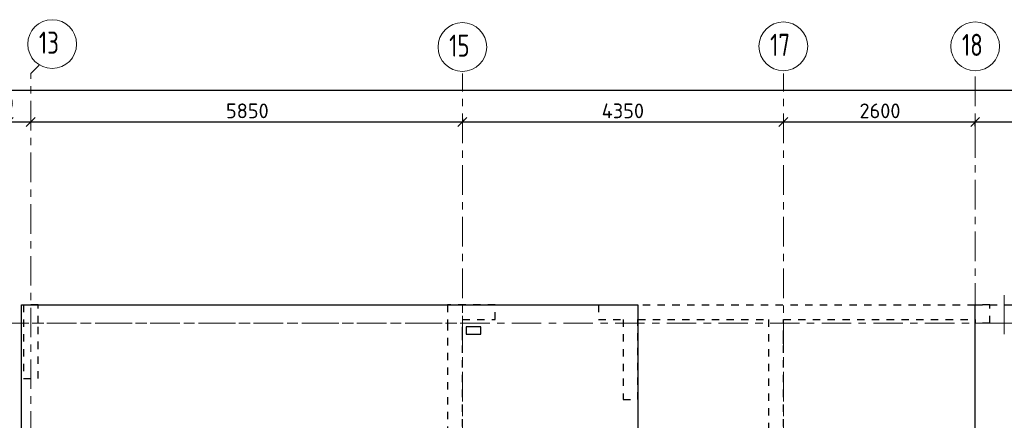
# Model space of a CAD drawing. Header units: metres. Extents: x -38 to 97, y -15 to 21.
# Tile 9 of 87: x 32.7 to 46.04, y 15.08 to 20.51. Entities that reach past the tile are written whole.
import ezdxf

# ---------------------------------------------------------------- set-up
doc = ezdxf.new("R2010")
doc.units = ezdxf.units.M
doc.header["$PDMODE"] = 65
for name, pattern in [('______11', [0.5, 0.4, -0.05, 0, -0.05]), ('______2', [0.0405, 0.03, -0.0105]), ('______3', [0.5, 0.4, -0.1]), ('______5', [1.1, 0.8, -0.1, 0.1, -0.1])]:
    doc.linetypes.add(name, pattern=pattern)
for name, color, linetype, lineweight in [('XR$2$Осевая линия (1)', 7, '______5', 13), ('XR$2$Размерная линия (1)', 7, 'Continuous', 13), ('XR$4$Балка (1)', 7, '______3', 13), ('XR$4$Перекрытие (1)', 7, 'Continuous', 35)]:
    doc.layers.add(name, color=color, linetype=linetype, lineweight=lineweight)
doc.layers.add('XR$6$Стена_ бетон несущ.', color=7, linetype='Continuous', lineweight=70, true_color=0xb4b496)
doc.styles.add('ISOCPEUR', font='txt')
doc.dimstyles.new('DIMSTYLE_3', dxfattribs={"dimtxt": 0.2, "dimasz": 0.2, "dimexe": 0, "dimexo": 0, "dimgap": 0.1, "dimtad": 2, "dimdec": 0, "dimlfac": 1000, "dimrnd": 5, "dimzin": 12, "dimdsep": 46, "dimtxsty": 'ISOCPEUR', "dimblk1": 'ALL_ML_STRICH', "dimblk2": 'ALL_ML_STRICH', "dimsah": 1, "dimcen": 0, "dimclrd": 7, "dimclre": 256, "dimclrt": 7, "dimadec": 0, "dimazin": 0, "dimtfac": 1, "dimtdec": 0, "dimtix": 1, "dimtmove": 2, "dimatfit": 3, "dimfxl": 0, "dimtzin": 0, "dimlwd": 0, "dimlwe": -3, "dimarcsym": 0})
doc.dimstyles.new('DIMSTYLE_5', dxfattribs={"dimtxt": 0.2, "dimasz": 0.2, "dimexe": 0, "dimexo": 0, "dimgap": 0.1, "dimtad": 2, "dimdec": 0, "dimlfac": 1000, "dimrnd": 5, "dimzin": 12, "dimdsep": 46, "dimtxsty": 'ISOCPEUR', "dimblk1": 'ALL_ML_STRICH', "dimblk2": 'ALL_ML_STRICH', "dimsah": 1, "dimcen": 0, "dimclrd": 7, "dimclre": 256, "dimclrt": 7, "dimadec": 0, "dimazin": 0, "dimtfac": 1, "dimtdec": 0, "dimtix": 1, "dimtmove": 2, "dimatfit": 3, "dimfxl": 0, "dimtvp": 1.2, "dimtzin": 0, "dimlwd": 0, "dimlwe": -3, "dimarcsym": 0})

# ---------------------------------------------------------------- blocks, each defined once
blk = doc.blocks.new('ALL_ML_STRICH')
at = {"color": 0, "linetype": 'ByBlock', "lineweight": -2}
for p, q in [((-1, 0), (0.5, 0)), ((-0.3, -0.3), (0.3, 0.3)), ((0, -0.5), (0, 0.5))]:
    blk.add_line(p, q, dxfattribs=at)
blk = doc.blocks.new('*D11')
at = {"layer": 'DEFPOINTS', "color": 7, "linetype": 'Continuous', "lineweight": 13, "transparency": 33554687}
for p in [(0.5, 19.557), (0.5, 19.377), (61.6, 17.12)]:
    blk.add_point(p, dxfattribs=at)
at = {"layer": 'XR$2$Размерная линия (1)', "color": 9, "linetype": 'Continuous', "lineweight": -2, "true_color": 0xc7c7c7, "transparency": 33554687}
for p, q in [((0.5, 19.357), (0.5, 19.557)), ((61.6, 17.14), (61.6, 19.557))]:
    blk.add_line(p, q, dxfattribs=at)
at = {"layer": 'XR$2$Размерная линия (1)', "color": 7, "linetype": 'Continuous', "lineweight": -2, "transparency": 33554687}
blk.add_line((0.5, 19.557), (61.6, 19.557), dxfattribs=at)
at = {"layer": 'XR$2$Размерная линия (1)', "color": 7, "linetype": 'Continuous', "lineweight": 13, "transparency": 33554687, "xscale": 0.2, "yscale": 0.2, "zscale": 0.2, "rotation": 180}
blk.add_blockref('ALL_ML_STRICH', (0.5, 19.557), dxfattribs=at)
at = {"layer": 'XR$2$Размерная линия (1)', "color": 7, "linetype": 'Continuous', "lineweight": 13, "transparency": 33554687, "xscale": 0.2, "yscale": 0.2, "zscale": 0.2}
blk.add_blockref('ALL_ML_STRICH', (61.6, 19.557), dxfattribs=at)
at = {"layer": 'XR$2$Размерная линия (1)', "color": 7, "linetype": 'Continuous', "lineweight": 13, "transparency": 33554687, "insert": (31.1, 19.707), "char_height": 0.2, "width": 1, "attachment_point": 5, "style": 'ISOCPEUR'}
blk.add_mtext('\\A1;{61100}', dxfattribs=at)
blk = doc.blocks.new('*D33')
at = {"layer": 'DEFPOINTS', "color": 7, "linetype": 'Continuous', "lineweight": 13, "transparency": 33554687}
for p in [(32.55, 19.135), (32.55, 19.126), (32.85, 19.135)]:
    blk.add_point(p, dxfattribs=at)
at = {"layer": 'XR$2$Размерная линия (1)', "color": 9, "linetype": 'Continuous', "lineweight": -2, "true_color": 0xc7c7c7, "transparency": 33554687}
for p, q in [((32.55, 19.126), (32.55, 19.126)), ((32.85, 19.126), (32.85, 19.126))]:
    blk.add_line(p, q, dxfattribs=at)
at = {"layer": 'XR$2$Размерная линия (1)', "color": 7, "linetype": 'Continuous', "lineweight": -2, "transparency": 33554687}
blk.add_line((32.55, 19.126), (32.85, 19.126), dxfattribs=at)
at = {"layer": 'XR$2$Размерная линия (1)', "color": 7, "linetype": 'Continuous', "lineweight": 13, "transparency": 33554687, "xscale": 0.2, "yscale": 0.2, "zscale": 0.2, "rotation": 180}
blk.add_blockref('ALL_ML_STRICH', (32.55, 19.126), dxfattribs=at)
at = {"layer": 'XR$2$Размерная линия (1)', "color": 7, "linetype": 'Continuous', "lineweight": 13, "transparency": 33554687, "xscale": 0.2, "yscale": 0.2, "zscale": 0.2}
blk.add_blockref('ALL_ML_STRICH', (32.85, 19.126), dxfattribs=at)
at = {"layer": 'XR$2$Размерная линия (1)', "color": 7, "linetype": 'Continuous', "lineweight": 13, "transparency": 33554687, "insert": (32.414, 19.378), "char_height": 0.2, "width": 0.6, "attachment_point": 5, "style": 'ISOCPEUR'}
blk.add_mtext('\\A1;{300}', dxfattribs=at)
blk = doc.blocks.new('*D34')
at = {"layer": 'DEFPOINTS', "color": 7, "linetype": 'Continuous', "lineweight": 13, "transparency": 33554687}
for p in [(32.85, 19.135), (32.85, 19.126), (38.7, 19.186)]:
    blk.add_point(p, dxfattribs=at)
at = {"layer": 'XR$2$Размерная линия (1)', "color": 9, "linetype": 'Continuous', "lineweight": -2, "true_color": 0xc7c7c7, "transparency": 33554687}
for p, q in [((32.85, 19.126), (32.85, 19.126)), ((38.7, 19.166), (38.7, 19.126))]:
    blk.add_line(p, q, dxfattribs=at)
at = {"layer": 'XR$2$Размерная линия (1)', "color": 7, "linetype": 'Continuous', "lineweight": -2, "transparency": 33554687}
blk.add_line((32.85, 19.126), (38.7, 19.126), dxfattribs=at)
at = {"layer": 'XR$2$Размерная линия (1)', "color": 7, "linetype": 'Continuous', "lineweight": 13, "transparency": 33554687, "xscale": 0.2, "yscale": 0.2, "zscale": 0.2, "rotation": 180}
blk.add_blockref('ALL_ML_STRICH', (32.85, 19.126), dxfattribs=at)
at = {"layer": 'XR$2$Размерная линия (1)', "color": 7, "linetype": 'Continuous', "lineweight": 13, "transparency": 33554687, "xscale": 0.2, "yscale": 0.2, "zscale": 0.2}
blk.add_blockref('ALL_ML_STRICH', (38.7, 19.126), dxfattribs=at)
at = {"layer": 'XR$2$Размерная линия (1)', "color": 7, "linetype": 'Continuous', "lineweight": 13, "transparency": 33554687, "insert": (35.785, 19.276), "char_height": 0.2, "width": 0.8, "attachment_point": 5, "style": 'ISOCPEUR'}
blk.add_mtext('\\A1;{5850}', dxfattribs=at)
blk = doc.blocks.new('*D35')
at = {"layer": 'DEFPOINTS', "color": 7, "linetype": 'Continuous', "lineweight": 13, "transparency": 33554687}
for p in [(38.7, 19.186), (38.7, 19.126), (43.05, 19.104)]:
    blk.add_point(p, dxfattribs=at)
at = {"layer": 'XR$2$Размерная линия (1)', "color": 9, "linetype": 'Continuous', "lineweight": -2, "true_color": 0xc7c7c7, "transparency": 33554687}
for p, q in [((38.7, 19.166), (38.7, 19.126)), ((43.05, 19.124), (43.05, 19.126))]:
    blk.add_line(p, q, dxfattribs=at)
at = {"layer": 'XR$2$Размерная линия (1)', "color": 7, "linetype": 'Continuous', "lineweight": -2, "transparency": 33554687}
blk.add_line((38.7, 19.126), (43.05, 19.126), dxfattribs=at)
at = {"layer": 'XR$2$Размерная линия (1)', "color": 7, "linetype": 'Continuous', "lineweight": 13, "transparency": 33554687, "xscale": 0.2, "yscale": 0.2, "zscale": 0.2, "rotation": 180}
blk.add_blockref('ALL_ML_STRICH', (38.7, 19.126), dxfattribs=at)
at = {"layer": 'XR$2$Размерная линия (1)', "color": 7, "linetype": 'Continuous', "lineweight": 13, "transparency": 33554687, "xscale": 0.2, "yscale": 0.2, "zscale": 0.2}
blk.add_blockref('ALL_ML_STRICH', (43.05, 19.126), dxfattribs=at)
at = {"layer": 'XR$2$Размерная линия (1)', "color": 7, "linetype": 'Continuous', "lineweight": 13, "transparency": 33554687, "insert": (40.875, 19.276), "char_height": 0.2, "width": 0.8, "attachment_point": 5, "style": 'ISOCPEUR'}
blk.add_mtext('\\A1;{4350}', dxfattribs=at)
blk = doc.blocks.new('*D36')
at = {"layer": 'DEFPOINTS', "color": 7, "linetype": 'Continuous', "lineweight": 13, "transparency": 33554687}
for p in [(43.05, 19.126), (43.05, 19.104), (45.65, 19.05)]:
    blk.add_point(p, dxfattribs=at)
at = {"layer": 'XR$2$Размерная линия (1)', "color": 9, "linetype": 'Continuous', "lineweight": -2, "true_color": 0xc7c7c7, "transparency": 33554687}
for p, q in [((43.05, 19.124), (43.05, 19.126)), ((45.65, 19.07), (45.65, 19.126))]:
    blk.add_line(p, q, dxfattribs=at)
at = {"layer": 'XR$2$Размерная линия (1)', "color": 7, "linetype": 'Continuous', "lineweight": -2, "transparency": 33554687}
blk.add_line((43.05, 19.126), (45.65, 19.126), dxfattribs=at)
at = {"layer": 'XR$2$Размерная линия (1)', "color": 7, "linetype": 'Continuous', "lineweight": 13, "transparency": 33554687, "xscale": 0.2, "yscale": 0.2, "zscale": 0.2, "rotation": 180}
blk.add_blockref('ALL_ML_STRICH', (43.05, 19.126), dxfattribs=at)
at = {"layer": 'XR$2$Размерная линия (1)', "color": 7, "linetype": 'Continuous', "lineweight": 13, "transparency": 33554687, "xscale": 0.2, "yscale": 0.2, "zscale": 0.2}
blk.add_blockref('ALL_ML_STRICH', (45.65, 19.126), dxfattribs=at)
at = {"layer": 'XR$2$Размерная линия (1)', "color": 7, "linetype": 'Continuous', "lineweight": 13, "transparency": 33554687, "insert": (44.36, 19.276), "char_height": 0.2, "width": 0.8, "attachment_point": 5, "style": 'ISOCPEUR'}
blk.add_mtext('\\A1;{2600}', dxfattribs=at)
blk = doc.blocks.new('*D37')
at = {"layer": 'DEFPOINTS', "color": 7, "linetype": 'Continuous', "lineweight": 13, "transparency": 33554687}
for p in [(45.65, 19.126), (45.65, 19.05), (51.5, 17.39)]:
    blk.add_point(p, dxfattribs=at)
at = {"layer": 'XR$2$Размерная линия (1)', "color": 9, "linetype": 'Continuous', "lineweight": -2, "true_color": 0xc7c7c7, "transparency": 33554687}
for p, q in [((45.65, 19.07), (45.65, 19.126)), ((51.5, 17.41), (51.5, 19.126))]:
    blk.add_line(p, q, dxfattribs=at)
at = {"layer": 'XR$2$Размерная линия (1)', "color": 7, "linetype": 'Continuous', "lineweight": -2, "transparency": 33554687}
blk.add_line((45.65, 19.126), (51.5, 19.126), dxfattribs=at)
at = {"layer": 'XR$2$Размерная линия (1)', "color": 7, "linetype": 'Continuous', "lineweight": 13, "transparency": 33554687, "xscale": 0.2, "yscale": 0.2, "zscale": 0.2, "rotation": 180}
blk.add_blockref('ALL_ML_STRICH', (45.65, 19.126), dxfattribs=at)
at = {"layer": 'XR$2$Размерная линия (1)', "color": 7, "linetype": 'Continuous', "lineweight": 13, "transparency": 33554687, "xscale": 0.2, "yscale": 0.2, "zscale": 0.2}
blk.add_blockref('ALL_ML_STRICH', (51.5, 19.126), dxfattribs=at)
at = {"layer": 'XR$2$Размерная линия (1)', "color": 7, "linetype": 'Continuous', "lineweight": 13, "transparency": 33554687, "insert": (48.585, 19.276), "char_height": 0.2, "width": 0.8, "attachment_point": 5, "style": 'ISOCPEUR'}
blk.add_mtext('\\A1;{5850}', dxfattribs=at)

msp = doc.modelspace()

# ---------------------------------------------------------------- linework, layer by layer
at = {"color": 52, "linetype": 'Continuous', "lineweight": 13, "transparency": 33554687}
msp.add_line((46.043, 16.7808), (46.043, 16.2508), dxfattribs=at)
at = {"layer": 'XR$2$Осевая линия (1)', "color": 253, "linetype": '______11', "lineweight": 13, "true_color": 0xa0a0a0, "transparency": 33554687}
for p, q in [((32.85, 19.78), (32.9631, 19.8931)), ((32.85, -3.39), (32.85, 19.78)), ((38.7, 8.34), (38.7, 19.78)), ((43.05, 8.34), (43.05, 19.78)), ((45.65, 6.74), (45.65, 19.78)), ((-2.63, 16.4), (62.6, 16.4))]:
    msp.add_line(p, q, dxfattribs=at)
at = {"layer": 'XR$2$Осевая линия (1)', "color": 7, "linetype": 'Continuous', "lineweight": 13, "transparency": 33554687}
for centre in [(33.1404, 20.1801), (38.7004, 20.1401), (43.0504, 20.1501), (45.6504, 20.1501)]:
    msp.add_circle(centre, 0.3304, dxfattribs=at)
at = {"layer": 'XR$4$Балка (1)', "color": 7, "linetype": '______2', "lineweight": 18, "transparency": 33554687}
for p, q in [((38.7, 16.4002), (38.7, 16.6502)), ((32.725, 16.4002), (38.7, 16.4002)), ((45.65, 16.4002), (51.6, 16.4002))]:
    msp.add_line(p, q, dxfattribs=at)
at = {"layer": 'XR$4$Балка (1)', "color": 7, "linetype": '______2', "lineweight": 25, "transparency": 33554687}
for q in [(45.65, 16.6502), (51.6, 16.6502)]:
    msp.add_line((45.65, 16.6502), q, dxfattribs=at)
at = {"layer": 'XR$4$Перекрытие (1)', "color": 7, "linetype": 'Continuous', "lineweight": 25, "transparency": 33554687}
for p, q in [((32.725, -0.2498), (32.725, 16.6502)), ((32.725, 16.6502), (41.0797, 16.6502)), ((41.0797, 16.6502), (41.0797, 11.7903)), ((45.65, 12.2702), (45.65, 16.6502)), ((38.95, 16.3503), (38.75, 16.3502)), ((38.75, 16.3502), (38.75, 16.2503)), ((38.95, 16.2504), (38.95, 16.3503)), ((38.75, 16.2503), (38.95, 16.2504))]:
    msp.add_line(p, q, dxfattribs=at)
at = {"layer": 'XR$6$Стена_ бетон несущ.', "color": 253, "linetype": '______2', "lineweight": -3, "true_color": 0xa0a0a0, "transparency": 33554687}
for p, q in [((32.95, 16.65), (32.75, 16.65)), ((32.75, 16.65), (32.75, 15.65)), ((32.95, 16.4), (32.95, 16.65)), ((38.5, 16.65), (38.5, 16.4)), ((39.145, 16.65), (38.5, 16.65)), ((39.145, 16.45), (39.145, 16.65)), ((40.545, 16.65), (45.65, 16.65)), ((40.545, 16.65), (40.545, 16.45)), ((45.85, 16.65), (45.65, 16.65)), ((45.85, 16.4), (45.85, 16.65)), ((38.7, 16.2493), (38.7, 16.45)), ((38.7, 16.45), (39.145, 16.45)), ((40.545, 16.45), (40.8797, 16.45)), ((40.8797, 16.45), (40.8797, 15.365)), ((41.0797, 15.365), (41.0797, 16.45)), ((41.0797, 16.45), (42.85, 16.45)), ((42.85, 16.45), (42.85, 13.68)), ((43.05, 16.199), (43.05, 16.45)), ((43.05, 16.45), (45.65, 16.45)), ((45.65, 16.45), (45.65, 16.4)), ((32.95, 15.65), (32.95, 16.4)), ((38.5, 16.4), (38.5, 10.6)), ((45.85, 16.4), (45.65, 16.4)), ((38.7, 16.1693), (38.7, 16.2493)), ((38.7, 9), (38.7, 16.1693)), ((43.05, 16.119), (43.05, 16.199)), ((43.05, 10.8), (43.05, 16.119)), ((32.75, 15.65), (32.95, 15.65)), ((40.8797, 15.365), (41.0797, 15.365))]:
    msp.add_line(p, q, dxfattribs=at)

# ---------------------------------------------------------------- texts
at = {"layer": 'XR$2$Осевая линия (1)', "color": 7, "linetype": 'Continuous', "lineweight": 13, "transparency": 33554687, "char_height": 0.3, "width": 0.472281, "attachment_point": 7, "style": 'ISOCPEUR'}
for s, insert in [('\\W0.75;13', (32.9604, 20.0496)), ('\\W0.75;15', (38.5204, 20.0096)), ('\\W0.75;17', (42.8704, 20.0196)), ('\\W0.75;18', (45.4704, 20.0196))]:
    msp.add_mtext(s, dxfattribs=dict(at, insert=insert))

# ---------------------------------------------------------------- dimensions: what is measured, and where the dimension line sits
at = {"layer": 'XR$2$Размерная линия (1)', "color": 7, "linetype": 'Continuous', "lineweight": 13, "transparency": 33554687}
for base, p1, p2, dimstyle, picture, middle in [((61.6, 19.5574), (0.5, 19.3568), (61.6, 17.1397), 'DIMSTYLE_3', '*D11', (31.1, 19.7074)), ((32.85, 19.1261), (32.55, 19.1261), (32.85, 19.1261), 'DIMSTYLE_5', '*D33', (32.4139, 19.3782)), ((38.7, 19.1261), (32.85, 19.1261), (38.7, 19.1656), 'DIMSTYLE_3', '*D34', (35.785, 19.2761)), ((43.05, 19.1261), (38.7, 19.1656), (43.05, 19.1244), 'DIMSTYLE_3', '*D35', (40.875, 19.2761)), ((45.65, 19.1261), (43.05, 19.1244), (45.65, 19.0702), 'DIMSTYLE_3', '*D36', (44.36, 19.2761)), ((51.5, 19.1261), (45.65, 19.0702), (51.5, 17.4096), 'DIMSTYLE_3', '*D37', (48.585, 19.2761))]:
    dim = msp.add_linear_dim(base=base, p1=p1, p2=p2, dimstyle=dimstyle, override={"dimpost": '<>', "dimclrd": 7, "dimclre": 9, "dimclrt": 7, "dimlwd": 0, "dimlwe": 65533}, dxfattribs=at)
    dim.commit()
    dim.dimension.update_dxf_attribs({"geometry": picture, "text_midpoint": middle, "dimtype": 160})

doc.saveas('drawing.dxf')
